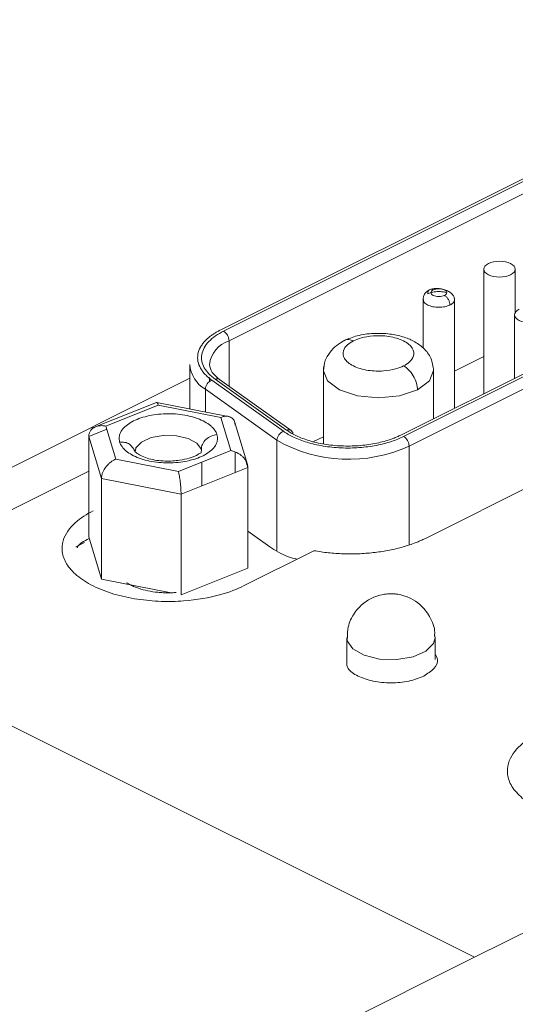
# Paper-space layout 'Sheet3' of a CAD drawing. Header units: inches. Extents: x 0.78 to 10.31, y 0.31 to 7.8.
# Tile 5 of 24: x 1.84 to 2.16, y 3.58 to 4.2. Entities that reach past the tile are written whole.
import ezdxf

# ---------------------------------------------------------------- set-up
doc = ezdxf.new("R2010")
doc.units = ezdxf.units.IN
doc.header["$MEASUREMENT"] = 0
doc.layers.add('SLD-0', color=7, linetype='Continuous')
doc.styles.add('SLDTEXTSTYLE3', font='TXT', dxfattribs={"width": 0.75})
doc.dimstyles.new('SLDDIMSTYLE2', dxfattribs={"dimtxt": 0.125, "dimasz": 0.13, "dimexe": 0, "dimexo": 0.0625, "dimgap": 0.03125, "dimtad": 0, "dimtih": 1, "dimtoh": 1, "dimlfac": 2, "dimrnd": 1e-09, "dimzin": 12, "dimdsep": 46, "dimtxsty": 'SLDTEXTSTYLE3', "dimsah": 1, "dimcen": 0.09, "dimadec": 0, "dimazin": 3, "dimtfac": 1, "dimtofl": 0, "dimtmove": 0, "dimatfit": 3, "dimfxl": 1, "dimfrac": 2, "dimtolj": 1, "dimtzin": 12, "dimarcsym": 0})

# ---------------------------------------------------------------- blocks, each defined once
blk = doc.blocks.new('_D_7')
at = {"layer": 'SLD-0'}
for p, q in [((2.64449, 4.40239), (1.00413, 5.22257)), ((1.09252, 5.17838), (1.09252, 4.30204)), ((0.80679, 4.27665), (0.7814, 4.27665)), ((0.7814, 4.27665), (0.7814, 4.07821)), ((1.37825, 4.27665), (1.40364, 4.27665)), ((1.40364, 4.27665), (1.40364, 4.07821)), ((0.7814, 4.07821), (0.80679, 4.07821)), ((1.40364, 4.07821), (1.37825, 4.07821)), ((1.09252, 2.23086), (1.09252, 3.89119)), ((1.84722, 1.85351), (1.00413, 2.27505))]:
    blk.add_line(p, q, dxfattribs=at)
for points in [[(1.09252, 5.17838), (1.07252, 5.06579), (1.11252, 5.06579)], [(1.09252, 2.23086), (1.11252, 2.34344), (1.07252, 2.34344)]]:
    blk.add_solid(points, dxfattribs=at)
at = {"layer": 'SLD-0', "char_height": 0.125, "attachment_point": 1, "style": 'SLDTEXTSTYLE3'}
for s, insert in [('172.90', (0.83853, 4.23934, 0.37509)), ('6.81', (0.88011, 4.05232, 0.37509))]:
    blk.add_mtext(s, dxfattribs=dict(at, insert=insert))

psp = doc.layouts.new('Sheet3')

# ---------------------------------------------------------------- linework, layer by layer
at = {"color": 144, "linetype": 'Continuous', "lineweight": 0}
for p, q in [((2.2363, 4.14027), (1.96907, 4.00665)), ((2.37012, 4.08308), (2.08344, 3.93974)), ((2.3827, 4.01591), (2.09915, 3.87413)), ((1.9024, 3.92438), (1.89604, 3.94551)), ((1.89337, 3.91212), (1.88529, 3.93896)), ((1.97558, 3.92989), (1.94217, 3.91658)), ((1.98632, 3.91912), (1.94389, 3.90221)), ((1.89337, 3.84825), (1.88529, 3.87509)), ((2.00022, 3.86881), (1.98632, 3.87874)), ((1.87706, 3.86871), (1.88264, 3.8715)), ((2.0283, 3.86629), (1.98354, 3.8439)), ((1.98632, 3.85526), (1.94389, 3.83834)), ((1.93758, 3.83958), (1.89337, 3.84825))]:
    psp.add_line(p, q, dxfattribs=at)
at = {"color": 7, "linetype": 'Continuous', "lineweight": 15}
for p, q in [((1.97084, 4.00577), (2.23807, 4.13939)), ((1.97437, 3.99967), (2.2416, 4.13329)), ((2.08521, 3.93886), (2.37189, 4.0822)), ((2.37542, 4.0761), (2.08874, 3.93276)), ((2.13617, 4.04525), (2.13617, 3.96611)), ((2.15617, 4.01709), (2.15617, 4.04525)), ((2.09763, 4.02598), (2.09763, 3.99513)), ((2.11763, 3.95684), (2.11763, 4.02598)), ((2.15579, 4.01617), (2.15579, 3.97592)), ((2.13617, 3.98964), (2.11763, 3.98037)), ((1.94942, 3.98465), (1.94942, 3.95643)), ((2.03427, 3.98083), (2.03427, 3.93414)), ((2.10427, 3.95016), (2.10427, 3.98083)), ((1.94942, 3.97591), (1.2379, 3.62015)), ((1.96192, 3.97627), (1.96192, 3.97378)), ((1.96347, 3.97464), (2.00889, 3.9422)), ((2.01094, 3.94292), (1.96551, 3.97535)), ((2.01385, 3.94265), (1.96842, 3.97509)), ((2.0048, 3.93643), (1.95937, 3.96887)), ((1.92837, 3.9605), (1.88727, 3.94411)), ((1.89604, 3.94551), (1.92944, 3.95882)), ((1.97391, 3.95163), (1.92859, 3.96052)), ((1.92944, 3.95882), (1.96921, 3.95102)), ((1.96921, 3.95102), (1.97558, 3.92989)), ((1.98605, 3.92113), (1.97785, 3.94834)), ((1.88529, 3.93896), (1.88529, 3.87509)), ((2.03427, 3.93869), (2.02805, 3.93558)), ((1.91361, 3.93147), (1.91459, 3.92961)), ((1.95682, 3.93062), (1.95661, 3.92844)), ((1.94217, 3.91658), (1.9024, 3.92438)), ((1.97824, 3.92894), (1.97824, 3.9159)), ((1.95706, 3.90746), (1.95706, 3.92251)), ((1.98632, 3.91912), (1.98632, 3.85526)), ((1.94389, 3.90221), (1.89337, 3.91212)), ((1.89337, 3.91212), (1.89337, 3.84825)), ((1.94389, 3.83834), (1.94389, 3.90221)), ((2.13026, 3.60791), (1.69892, 3.82357)), ((2.04923, 3.81091), (2.04923, 3.79329)), ((2.10523, 3.81091), (2.10498, 3.81277)), ((2.10523, 3.79706), (2.10523, 3.81091)), ((2.13026, 3.60791), (2.37092, 3.72824)), ((1.72792, 3.40674), (2.13026, 3.60791))]:
    psp.add_line(p, q, dxfattribs=at)
at = {"color": 8, "linetype": 'Continuous', "lineweight": 15}
for p, q in [((1.97437, 3.97084), (1.97437, 3.99967)), ((1.95937, 3.95448), (1.95937, 3.96887)), ((1.88529, 3.93896), (1.89665, 3.94348)), ((2.0048, 3.86636), (2.0048, 3.93643)), ((2.08874, 3.87023), (2.08874, 3.93276)), ((1.98503, 3.92341), (1.98632, 3.91912)), ((1.88529, 3.91676), (1.69892, 3.82357))]:
    psp.add_line(p, q, dxfattribs=at)
at = {"color": 7, "linetype": 'Continuous', "lineweight": 15, "flags": 128}
psp.add_lwpolyline([(2.0348, 3.98387), (2.03427, 3.98083), (2.03428, 3.98056)], dxfattribs=at)
at = {"color": 8, "linetype": 'Continuous', "lineweight": 15, "flags": 128}
for points in [[(2.03428, 3.98056), (2.03694, 3.97414), (2.04452, 3.96846), (2.05588, 3.96467), (2.06927, 3.96333), (2.08267, 3.96467), (2.09402, 3.96846)], [(2.09402, 3.96846), (2.10161, 3.97414), (2.10427, 3.98083)], [(1.915, 3.9297), (1.91518, 3.9316), (1.91871, 3.93535), (1.92484, 3.93814), (1.93264, 3.93955), (1.94092, 3.93935), (1.94843, 3.93759), (1.95401, 3.93452), (1.95682, 3.93062), (1.95682, 3.93062)], [(2.04969, 3.81346), (2.04947, 3.80906), (2.053, 3.80389), (2.06022, 3.79979), (2.07003, 3.79739), (2.08093, 3.79704), (2.09127, 3.7988), (2.09947, 3.80241), (2.10429, 3.80731), (2.10523, 3.81091)]]:
    psp.add_lwpolyline(points, dxfattribs=at)
at = {"color": 7, "linetype": 'Continuous', "lineweight": 15}
for centre, radius, start, end in [((1.96713, 3.99955), 0.00724, 0.96782, 59.24215), ((2.01125, 3.93618), 0.00646, 111.42686, 177.7804), ((2.05036, 4.01656), 0.09217, 240.3793, 294.61117), ((2.08151, 3.93264), 0.00724, 0.96782, 59.24215)]:
    psp.add_arc(centre, radius, start, end, dxfattribs=at)
at = {"color": 8, "linetype": 'Continuous', "lineweight": 15}
for centre, radius, start, end in [((1.97987, 3.98247), 0.01806, 107.74371, 173.67034), ((1.96672, 3.97254), 0.00306, 56.43127, 113.30096)]:
    psp.add_arc(centre, radius, start, end, dxfattribs=at)
at = {"color": 144, "linetype": 'Continuous', "lineweight": 0}
for centre, radius, start, end in [((1.96924, 3.98612), 0.01987, 184.2549, 240.21597), ((1.96583, 3.96862), 0.00646, 111.42687, 177.7804), ((2.01215, 3.94032), 0.00286, 6.63231, 114.88276)]:
    psp.add_arc(centre, radius, start, end, dxfattribs=at)
for points, knots in [([(2.15324, 4.04169), (2.15139, 4.04076), (2.14879, 4.04022), (2.14355, 4.04022), (2.14095, 4.04076), (2.13725, 4.04261), (2.13617, 4.04391), (2.13617, 4.04653), (2.13725, 4.04783), (2.1391, 4.04876)], [0, 0, 0, 0, 0.25, 0.25, 0.5, 0.5, 0.75, 0.75, 1, 1, 1, 1]), ([(2.1391, 4.04876), (2.14095, 4.04968), (2.14355, 4.05022), (2.14879, 4.05022), (2.15139, 4.04968), (2.15509, 4.04783), (2.15617, 4.04653), (2.15617, 4.04391), (2.15509, 4.04261), (2.15324, 4.04169)], [0, 0, 0, 0, 0.25, 0.25, 0.5, 0.5, 0.75, 0.75, 1, 1, 1, 1]), ([(2.11117, 4.02852), (2.11071, 4.02829), (2.11015, 4.0281), (2.10955, 4.02798), (2.10894, 4.02785), (2.10829, 4.02779), (2.10763, 4.02779), (2.10698, 4.02779), (2.10632, 4.02785), (2.10572, 4.02798), (2.10511, 4.0281), (2.10456, 4.02829), (2.1041, 4.02852), (2.10363, 4.02875), (2.10326, 4.02903), (2.10301, 4.02933), (2.10276, 4.02963), (2.10263, 4.02996), (2.10263, 4.03029), (2.10263, 4.03061), (2.10276, 4.03094), (2.10301, 4.03124), (2.10326, 4.03154), (2.10363, 4.03182), (2.1041, 4.03205)], [0, 0, 0, 0, 0.392699, 0.392699, 0.392699, 0.785398, 0.785398, 0.785398, 1.178097, 1.178097, 1.178097, 1.570796, 1.570796, 1.570796, 1.963495, 1.963495, 1.963495, 2.356194, 2.356194, 2.356194, 2.748894, 2.748894, 2.748894, 3.141593, 3.141593, 3.141593, 3.141593]), ([(2.1041, 4.03205), (2.10456, 4.03228), (2.10511, 4.03247), (2.10572, 4.03259), (2.10632, 4.03272), (2.10698, 4.03279), (2.10763, 4.03279), (2.10829, 4.03279), (2.10894, 4.03272), (2.10955, 4.03259), (2.11015, 4.03247), (2.11071, 4.03228), (2.11117, 4.03205), (2.11163, 4.03182), (2.112, 4.03154), (2.11225, 4.03124), (2.1125, 4.03094), (2.11263, 4.03061), (2.11263, 4.03029), (2.11263, 4.02996), (2.1125, 4.02963), (2.11225, 4.02933), (2.112, 4.02903), (2.11163, 4.02875), (2.11117, 4.02852)], [3.141593, 3.141593, 3.141593, 3.141593, 3.534292, 3.534292, 3.534292, 3.926991, 3.926991, 3.926991, 4.31969, 4.31969, 4.31969, 4.712389, 4.712389, 4.712389, 5.105088, 5.105088, 5.105088, 5.497787, 5.497787, 5.497787, 5.890486, 5.890486, 5.890486, 6.283185, 6.283185, 6.283185, 6.283185]), ([(2.17286, 4.01261), (2.17101, 4.01168), (2.16841, 4.01114), (2.16317, 4.01114), (2.16057, 4.01168), (2.15687, 4.01353), (2.15579, 4.01484), (2.15579, 4.01745), (2.15687, 4.01875), (2.15872, 4.01968)], [0, 0, 0, 0, 0.25, 0.25, 0.5, 0.5, 0.75, 0.75, 1, 1, 1, 1]), ([(1.96907, 4.00665), (1.96841, 4.00632), (1.9671, 4.00564), (1.96529, 4.00456), (1.9636, 4.00344), (1.96204, 4.00227), (1.96061, 4.00105), (1.95907, 3.99956), (1.95753, 3.99775), (1.95568, 3.9949), (1.95434, 3.99117), (1.95437, 3.98664), (1.95574, 3.98296), (1.95755, 3.98018), (1.95923, 3.97822), (1.96118, 3.97636), (1.9627, 3.97521), (1.96347, 3.97464)], [0, 0, 0, 0, 0.040616, 0.080967, 0.12118, 0.161385, 0.20171, 0.242285, 0.306167, 0.370201, 0.500088, 0.629975, 0.757764, 0.819641, 0.881667, 0.940722, 1, 1, 1, 1]), ([(1.88529, 3.93896), (1.88531, 3.93933), (1.88534, 3.94008), (1.88563, 3.94114), (1.88615, 3.94229), (1.88705, 3.94346), (1.88837, 3.9445), (1.89002, 3.94527), (1.89178, 3.94568), (1.89382, 3.94583), (1.89522, 3.94562), (1.89604, 3.94551)], [0, 0, 0, 0, 0.076693, 0.154478, 0.233766, 0.35116, 0.477202, 0.597775, 0.734063, 0.844571, 1, 1, 1, 1]), ([(2.08344, 3.93974), (2.08268, 3.93938), (2.08116, 3.93865), (2.0787, 3.93765), (2.0756, 3.93654), (2.07176, 3.93541), (2.06539, 3.93397), (2.05667, 3.93282), (2.04567, 3.93266), (2.0349, 3.93377), (2.02671, 3.93567), (2.02095, 3.93763), (2.01716, 3.93925), (2.01378, 3.94101), (2.01189, 3.94228), (2.01094, 3.94292)], [0, 0, 0, 0, 0.0382582, 0.0764036, 0.1146051, 0.1761154, 0.2377518, 0.3671471, 0.5000129, 0.6328786, 0.7622739, 0.8237842, 0.8854206, 0.9426146, 1, 1, 1, 1]), ([(1.97558, 3.92989), (1.97601, 3.9298), (1.97683, 3.92961), (1.97796, 3.92923), (1.97889, 3.92883), (1.98012, 3.92822), (1.98159, 3.9273), (1.98324, 3.92588), (1.98456, 3.92432), (1.98556, 3.92261), (1.9862, 3.92086), (1.98628, 3.9197), (1.98632, 3.91912)], [0, 0, 0, 0, 0.083414, 0.155585, 0.216514, 0.266202, 0.402455, 0.523065, 0.649069, 0.766502, 0.884693, 1, 1, 1, 1]), ([(1.9024, 3.92438), (1.90203, 3.92422), (1.90135, 3.92393), (1.9004, 3.92338), (1.89962, 3.92286), (1.89858, 3.92208), (1.89735, 3.92095), (1.89596, 3.91931), (1.89485, 3.91756), (1.89401, 3.91572), (1.89347, 3.91387), (1.89341, 3.9127), (1.89337, 3.91212)], [0, 0, 0, 0, 0.083414, 0.155585, 0.216514, 0.266202, 0.402455, 0.523065, 0.649069, 0.766502, 0.884693, 1, 1, 1, 1]), ([(1.94389, 3.90221), (1.94389, 3.90259), (1.94388, 3.90337), (1.94384, 3.90463), (1.94375, 3.90617), (1.94361, 3.90799), (1.94332, 3.91074), (1.94295, 3.91319), (1.94261, 3.91488), (1.94238, 3.91583), (1.94225, 3.91629), (1.94217, 3.91658)], [0, 0, 0, 0, 0.076762, 0.154617, 0.233977, 0.351478, 0.477633, 0.733638, 0.844272, 0.902084, 1, 1, 1, 1]), ([(1.87795, 3.86818), (1.87799, 3.86828), (1.87887, 3.87059), (1.8823, 3.87238), (1.88559, 3.8741)], [0, 0, 0, 0, 0.041362, 1, 1, 1, 1]), ([(2.09915, 3.87413), (2.09838, 3.87376), (2.09686, 3.87302), (2.09444, 3.87198), (2.09152, 3.87082), (2.08802, 3.86961), (2.08254, 3.86797), (2.07526, 3.8663), (2.06606, 3.86494), (2.05657, 3.86423), (2.04856, 3.86421), (2.04221, 3.86453), (2.03749, 3.86495), (2.03284, 3.86551), (2.02981, 3.86603), (2.0283, 3.86629)], [0, 0, 0, 0, 0.0417, 0.083353, 0.125052, 0.187571, 0.25009, 0.375049, 0.500007, 0.624966, 0.749925, 0.812444, 0.874962, 0.937481, 1, 1, 1, 1]), ([(2.00022, 3.86881), (2.00381, 3.86646), (2.00867, 3.86326), (2.01561, 3.86135), (2.01743, 3.86085)], [0, 0, 0, 0, 0.738269, 1, 1, 1, 1]), ([(1.94087, 3.8397), (1.94003, 3.83965), (1.93835, 3.83954), (1.93554, 3.83949), (1.93247, 3.83956), (1.92806, 3.83989), (1.92271, 3.8407), (1.91778, 3.84202), (1.9142, 3.84335), (1.91208, 3.84431), (1.91044, 3.84518), (1.90963, 3.84567), (1.90922, 3.84591)], [0, 0, 0, 0, 0.07136, 0.142845, 0.236638, 0.33043, 0.517787, 0.705144, 0.798936, 0.892729, 0.946428, 1, 1, 1, 1]), ([(2.10523, 3.80083), (2.10589, 3.79958), (2.10756, 3.79647), (2.10524, 3.79118), (2.10047, 3.78815), (2.09809, 3.78663)], [0, 0, 0, 0, 0.250371, 0.625186, 1, 1, 1, 1]), ([(2.09809, 3.78663), (2.09504, 3.78542), (2.08895, 3.783), (2.0772, 3.78195), (2.0656, 3.78306), (2.05601, 3.78638), (2.05021, 3.79011), (2.04942, 3.79265), (2.04923, 3.79329)], [0, 0, 0, 0, 0.187546, 0.375093, 0.562639, 0.750186, 0.937732, 1, 1, 1, 1])]:
    psp.add_open_spline(points, degree=3, knots=knots, dxfattribs=at)
at = {"color": 7, "linetype": 'Continuous', "lineweight": 15}
for points, knots in [([(2.10174, 4.03213), (2.10104, 4.03169), (2.09959, 4.03078), (2.09821, 4.02888), (2.09755, 4.02671), (2.0979, 4.02523), (2.09808, 4.02448)], [0, 0, 0, 0, 0.233406, 0.480764, 0.737881, 1, 1, 1, 1]), ([(2.10056, 4.02949), (2.10056, 4.03006), (2.10065, 4.03058), (2.10083, 4.03101), (2.10101, 4.03145), (2.10127, 4.0318), (2.1016, 4.03203), (2.10192, 4.03227), (2.10232, 4.0324), (2.10274, 4.0324), (2.10317, 4.0324), (2.10363, 4.03228), (2.1041, 4.03205)], [0, 0, 0, 0, 0.392699, 0.392699, 0.392699, 0.785398, 0.785398, 0.785398, 1.178097, 1.178097, 1.178097, 1.570796, 1.570796, 1.570796, 1.570796]), ([(2.11763, 4.02596), (2.11754, 4.0266), (2.11736, 4.02788), (2.11597, 4.02965), (2.11392, 4.03112), (2.11136, 4.03221), (2.10857, 4.03284), (2.10586, 4.03301), (2.10345, 4.03278), (2.1023, 4.03234), (2.10174, 4.03213)], [0, 0, 0, 0, 0.132175, 0.263634, 0.393687, 0.521659, 0.646885, 0.76873, 0.886613, 1, 1, 1, 1]), ([(2.1147, 4.02242), (2.1147, 4.02299), (2.11461, 4.0236), (2.11443, 4.02421), (2.11426, 4.02482), (2.114, 4.02543), (2.11367, 4.026), (2.11334, 4.02656), (2.11295, 4.02708), (2.11252, 4.02751), (2.11209, 4.02794), (2.11163, 4.02829), (2.11117, 4.02852)], [0, 0, 0, 0, 0.392699, 0.392699, 0.392699, 0.785398, 0.785398, 0.785398, 1.178097, 1.178097, 1.178097, 1.570796, 1.570796, 1.570796, 1.570796]), ([(1.97084, 4.00577), (1.96724, 4.00397), (1.96401, 4.00176), (1.95918, 3.99674), (1.95761, 3.99392), (1.9566, 3.98818), (1.95718, 3.98527), (1.96018, 3.97989), (1.96259, 3.97744), (1.96551, 3.97535)], [0, 0, 0, 0, 0.25, 0.25, 0.5, 0.5, 0.75, 0.75, 1, 1, 1, 1]), ([(2.04749, 3.99982), (2.04588, 3.99884), (2.0424, 3.99672), (2.03821, 3.99227), (2.03495, 3.98684), (2.03451, 3.98295), (2.03427, 3.98089)], [0, 0, 0, 0, 0.200028, 0.432519, 0.699494, 1, 1, 1, 1]), ([(2.08518, 3.9837), (2.08386, 3.98304), (2.0822, 3.98237), (2.07799, 3.98122), (2.07542, 3.98073), (2.06948, 3.98031), (2.0661, 3.98038), (2.05934, 3.98141), (2.05601, 3.98238), (2.05071, 3.98503), (2.04877, 3.9867), (2.04672, 3.99007), (2.04657, 3.99177), (2.04742, 3.99474), (2.04839, 3.99602), (2.0507, 3.99812), (2.05204, 3.99895), (2.05336, 3.99961)], [0, 0, 0, 0, 0.125, 0.125, 0.25, 0.25, 0.375, 0.375, 0.5, 0.5, 0.625, 0.625, 0.75, 0.75, 0.875, 0.875, 1, 1, 1, 1]), ([(2.10427, 3.98077), (2.10392, 3.98346), (2.10322, 3.98876), (2.09826, 3.99511), (2.09195, 3.99957), (2.08469, 4.00249), (2.07612, 4.00428), (2.06601, 4.00463), (2.05569, 4.00324), (2.05016, 4.00093), (2.04749, 3.99982)], [0, 0, 0, 0, 0.1290747, 0.2543051, 0.3701235, 0.4749636, 0.5910383, 0.727006, 0.8680667, 1, 1, 1, 1]), ([(2.05336, 3.99961), (2.05469, 4.00028), (2.05635, 4.00095), (2.06056, 4.0021), (2.06312, 4.00258), (2.06906, 4.00301), (2.07245, 4.00294), (2.0792, 4.00191), (2.08253, 4.00094), (2.08783, 3.99829), (2.08977, 3.99662), (2.09182, 3.99325), (2.09197, 3.99155), (2.09112, 3.98858), (2.09015, 3.9873), (2.08785, 3.9852), (2.08651, 3.98437), (2.08518, 3.9837)], [0, 0, 0, 0, 0.125, 0.125, 0.25, 0.25, 0.375, 0.375, 0.5, 0.5, 0.625, 0.625, 0.75, 0.75, 0.875, 0.875, 1, 1, 1, 1]), ([(1.96841, 3.9751), (1.96659, 3.97657), (1.96287, 3.97957), (1.96224, 3.98291), (1.96192, 3.98462)], [0, 0, 0, 0, 0.489583, 1, 1, 1, 1]), ([(2.08518, 3.9837), (2.08622, 3.98318), (2.08735, 3.98239), (2.08952, 3.98025), (2.09057, 3.9789), (2.09229, 3.97592), (2.09297, 3.9743), (2.09383, 3.97121), (2.09402, 3.96974), (2.09402, 3.96846)], [0, 0, 0, 0, 0.25, 0.25, 0.5, 0.5, 0.75, 0.75, 1, 1, 1, 1]), ([(1.92944, 3.95882), (1.92921, 3.95949), (1.92885, 3.96057), (1.92855, 3.9604), (1.92844, 3.96033)], [0, 0, 0, 0, 0.62545, 1, 1, 1, 1]), ([(1.96671, 3.94003), (1.96659, 3.94036), (1.96636, 3.94104), (1.96586, 3.94203), (1.96512, 3.94316), (1.96407, 3.94442), (1.96213, 3.94623), (1.95906, 3.94829), (1.95448, 3.95035), (1.94919, 3.95193), (1.94338, 3.95296), (1.93728, 3.95341), (1.93112, 3.95325), (1.92514, 3.95249), (1.91958, 3.95117), (1.91463, 3.94933), (1.9105, 3.94704), (1.90734, 3.94439), (1.90562, 3.94197), (1.90483, 3.93996), (1.90454, 3.93843), (1.90453, 3.9369), (1.90478, 3.93588), (1.9049, 3.93537)], [0, 0, 0, 0, 0.020872, 0.041698, 0.06257, 0.093848, 0.125126, 0.187606, 0.250086, 0.312566, 0.375047, 0.437527, 0.500007, 0.562487, 0.624967, 0.687448, 0.749928, 0.812408, 0.874888, 0.906166, 0.937444, 0.968722, 1, 1, 1, 1]), ([(1.97824, 3.94596), (1.97822, 3.94633), (1.97819, 3.94707), (1.97795, 3.94809), (1.97751, 3.94917), (1.97676, 3.95022), (1.97565, 3.95107), (1.97427, 3.95162), (1.97279, 3.95179), (1.97107, 3.95164), (1.9699, 3.95125), (1.96921, 3.95102)], [0, 0, 0, 0, 0.076693, 0.154478, 0.233766, 0.35116, 0.477202, 0.597775, 0.734063, 0.844571, 1, 1, 1, 1]), ([(2.00889, 3.9422), (2.00938, 3.94186), (2.01036, 3.94118), (2.01195, 3.94022), (2.01362, 3.93929), (2.01606, 3.93807), (2.01942, 3.93664), (2.02549, 3.93457), (2.03411, 3.93258), (2.04545, 3.93141), (2.05703, 3.93157), (2.06621, 3.93279), (2.07291, 3.9343), (2.07742, 3.93563), (2.08157, 3.93714), (2.08399, 3.93829), (2.08521, 3.93886)], [0, 0, 0, 0, 0.028712, 0.057337, 0.085947, 0.114613, 0.176126, 0.237759, 0.367153, 0.500017, 0.632882, 0.762276, 0.823789, 0.885422, 0.94262, 1, 1, 1, 1]), ([(1.9049, 3.93537), (1.90502, 3.93504), (1.90525, 3.93436), (1.90576, 3.93337), (1.90649, 3.93224), (1.90754, 3.93098), (1.90948, 3.92917), (1.91255, 3.92711), (1.91713, 3.92505), (1.92242, 3.92347), (1.92823, 3.92244), (1.93433, 3.92199), (1.94049, 3.92215), (1.94647, 3.92291), (1.95204, 3.92423), (1.95698, 3.92607), (1.96111, 3.92836), (1.96427, 3.93101), (1.96599, 3.93343), (1.96678, 3.93544), (1.96707, 3.93697), (1.96708, 3.9385), (1.96683, 3.93952), (1.96671, 3.94003)], [0, 0, 0, 0, 0.020872, 0.041698, 0.06257, 0.093848, 0.125126, 0.187606, 0.250086, 0.312566, 0.375047, 0.437527, 0.500007, 0.562487, 0.624967, 0.687448, 0.749928, 0.812408, 0.874888, 0.906166, 0.937444, 0.968722, 1, 1, 1, 1]), ([(1.96671, 3.94003), (1.96554, 3.93994), (1.96428, 3.93966), (1.96185, 3.93863), (1.96068, 3.93788), (1.95875, 3.93605), (1.95799, 3.93497), (1.95703, 3.93276), (1.95682, 3.93164), (1.95682, 3.93062)], [0, 0, 0, 0, 0.25, 0.25, 0.5, 0.5, 0.75, 0.75, 1, 1, 1, 1]), ([(1.95677, 3.92842), (1.95667, 3.92845), (1.95641, 3.92851), (1.95456, 3.92724), (1.95165, 3.92599), (1.94828, 3.92484), (1.94378, 3.92381), (1.93854, 3.92325), (1.93362, 3.92317), (1.92839, 3.92362), (1.92336, 3.92465), (1.91909, 3.92619), (1.916, 3.928), (1.91412, 3.92984), (1.91378, 3.93095), (1.91361, 3.93147)], [0, 0, 0, 0, 0.0792706, 0.196258, 0.2514123, 0.3021122, 0.4001215, 0.4628858, 0.5347733, 0.613674, 0.6964913, 0.7795744, 0.8594292, 0.9333961, 1, 1, 1, 1]), ([(1.98354, 3.8439), (1.97956, 3.84192), (1.97457, 3.83991), (1.96195, 3.83645), (1.95426, 3.83499), (1.9409, 3.83404), (1.93615, 3.83393), (1.92631, 3.83426), (1.92122, 3.83471), (1.91109, 3.83625), (1.90605, 3.83735), (1.89653, 3.84018), (1.89205, 3.84192), (1.8841, 3.84589), (1.88063, 3.84813), (1.87496, 3.85289), (1.87277, 3.85541), (1.86969, 3.86047), (1.8688, 3.86302), (1.86813, 3.86794), (1.86835, 3.87031), (1.87026, 3.877), (1.87316, 3.88084), (1.88008, 3.88715), (1.8841, 3.88964), (1.88808, 3.89163)], [0, 0, 0, 0, 0.125, 0.125, 0.25, 0.25, 0.3125, 0.3125, 0.375, 0.375, 0.4375, 0.4375, 0.5, 0.5, 0.5625, 0.5625, 0.625, 0.625, 0.6875, 0.6875, 0.75, 0.75, 0.875, 0.875, 1, 1, 1, 1]), ([(2.07723, 3.83891), (2.0771, 3.83891), (2.07635, 3.83891), (2.07442, 3.83882), (2.07083, 3.8383), (2.06565, 3.83667), (2.0594, 3.83302), (2.05353, 3.82667), (2.04965, 3.81882), (2.04965, 3.81324), (2.04964, 3.81093)], [0, 0, 0, 0, 0.008583, 0.051699, 0.13196, 0.256264, 0.42163, 0.621261, 0.842786, 1, 1, 1, 1]), ([(2.10488, 3.81197), (2.10495, 3.81273), (2.10536, 3.81705), (2.10224, 3.82452), (2.09661, 3.83174), (2.09075, 3.83564), (2.08654, 3.8374), (2.08371, 3.83819), (2.08177, 3.83856), (2.08043, 3.83874), (2.07948, 3.83883), (2.07882, 3.83887), (2.07835, 3.83889), (2.07802, 3.8389), (2.07779, 3.83891), (2.07753, 3.83891), (2.07735, 3.83891), (2.07723, 3.83891)], [0, 0, 0, 0, 0.0538, 0.30314, 0.535505, 0.691999, 0.789805, 0.854128, 0.897842, 0.928115, 0.949295, 0.96419, 0.974694, 0.982112, 0.987353, 0.991058, 1, 1, 1, 1]), ([(2.26638, 3.70248), (2.2624, 3.70049), (2.25742, 3.69849), (2.24479, 3.69502), (2.2371, 3.69357), (2.22374, 3.69262), (2.21899, 3.69251), (2.20915, 3.69284), (2.20406, 3.69329), (2.19393, 3.69483), (2.1889, 3.69593), (2.17938, 3.69876), (2.1749, 3.70049), (2.16694, 3.70447), (2.16347, 3.70671), (2.15781, 3.71147), (2.15561, 3.71399), (2.15253, 3.71905), (2.15164, 3.7216), (2.15097, 3.72652), (2.15119, 3.72889), (2.1531, 3.73558), (2.156, 3.73942), (2.16293, 3.74573), (2.16694, 3.74822), (2.17092, 3.75021)], [0, 0, 0, 0, 0.125, 0.125, 0.25, 0.25, 0.3125, 0.3125, 0.375, 0.375, 0.4375, 0.4375, 0.5, 0.5, 0.5625, 0.5625, 0.625, 0.625, 0.6875, 0.6875, 0.75, 0.75, 0.875, 0.875, 1, 1, 1, 1])]:
    psp.add_open_spline(points, degree=3, knots=knots, dxfattribs=at)
at = {"color": 8, "linetype": 'Continuous', "lineweight": 15}
for points, knots in [([(2.1126, 4.03019), (2.11223, 4.03033), (2.1108, 4.03085), (2.10761, 4.03105), (2.10367, 4.03073), (2.1016, 4.0299), (2.10056, 4.02949)], [0, 0, 0, 0, 0.104612, 0.403075, 0.701537, 1, 1, 1, 1]), ([(2.0978, 4.02637), (2.09773, 4.02623), (2.09738, 4.02546), (2.09823, 4.02399), (2.10035, 4.02233), (2.10372, 4.02121), (2.10762, 4.02083), (2.11161, 4.02119), (2.11367, 4.02201), (2.1147, 4.02242)], [0, 0, 0, 0, 0.035033, 0.195861, 0.356689, 0.517516, 0.678344, 0.839172, 1, 1, 1, 1]), ([(2.1147, 4.02242), (2.11563, 4.02288), (2.11637, 4.02344), (2.11687, 4.02404), (2.11737, 4.02465), (2.11763, 4.0253), (2.11763, 4.02596)], [3.1415927, 3.1415927, 3.1415927, 3.1415927, 3.5342917, 3.5342917, 3.5342917, 3.9269908, 3.9269908, 3.9269908, 3.9269908]), ([(2.04755, 3.99973), (2.04762, 3.99981), (2.04831, 4.00061), (2.05043, 4.00067), (2.05241, 3.99996), (2.05336, 3.99961)], [0, 0, 0, 0, 0.054972, 0.54589, 1, 1, 1, 1]), ([(1.91344, 3.93146), (1.91277, 3.93234), (1.91145, 3.93405), (1.90823, 3.93533), (1.90598, 3.93536), (1.9049, 3.93537)], [0, 0, 0, 0, 0.35613, 0.690604, 1, 1, 1, 1])]:
    psp.add_open_spline(points, degree=3, knots=knots, dxfattribs=at)

# ---------------------------------------------------------------- dimensions: what is measured, and where the dimension line sits
at = {"layer": 'SLD-0'}
dim = psp.add_linear_dim(base=(1.09252, 5.17838), p1=(1.88258, 1.83583), p2=(2.67984, 4.38472), angle=90, dimstyle='SLDDIMSTYLE2', dxfattribs=at)
dim.commit()
dim.dimension.update_dxf_attribs({"geometry": '_D_7', "text_midpoint": (1.09252, 4.09661), "dimtype": 160})

doc.saveas('drawing.dxf')
